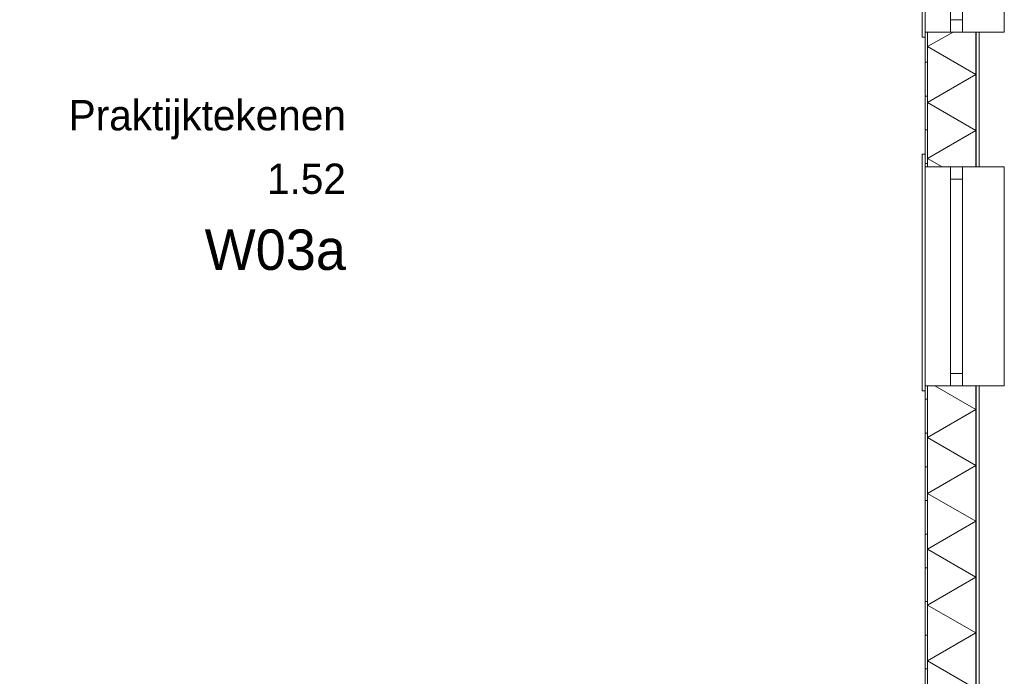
# Model space of a CAD drawing. Header units: millimetres. Extents: x -850 to 154668, y -25041 to 71030.
# Tile 180 of 211: x 56236 to 62080, y 43156 to 47053. Entities that reach past the tile are written whole.
import ezdxf
from ezdxf.enums import TextEntityAlignment as Align

# ---------------------------------------------------------------- set-up
doc = ezdxf.new("R2010")
doc.units = ezdxf.units.MM
doc.header["$MEASUREMENT"] = 0
for name, color, linetype in [('New_21 Buitenwanden', 7, 'Continuous'), ('New_21 Buitenwanden Doorsnede-arcering', 7, 'Continuous'), ('New_21 Buitenwanden Laagscheidingslijnen', 7, 'Continuous'), ('New_21 Buitenwanden Ramen', 7, 'Continuous'), ('New_23 Vloeren', 7, 'Continuous'), ('New_Z Ruimtefuncties', 7, 'Continuous'), ('New_Z Ruimtefuncties Zone omranding', 7, 'Continuous'), ('New_Z Ruimtefuncties Zone tekst', 7, 'Continuous')]:
    doc.layers.add(name, color=color, linetype=linetype)
doc.styles.add('GENERATED_STYLE_1', font='txt')
doc.styles.add('GENERATED_STYLE_2', font='txt')
pattern_1 = [(180, (0, 0), (0, 200), [])]

# ---------------------------------------------------------------- blocks, each defined once
blk = doc.blocks.new('Slab_3_2', base_point=(0, 51154.6))
at = {"layer": 'New_23 Vloeren', "color": 1, "linetype": 'Continuous', "lineweight": 0, "flags": 128}
blk.add_lwpolyline([(49780.3, 50378.2), (51080.3, 50378.2), (51080.3, 50230), (61610, 50230), (61610, 30000), (57970, 30000), (57970, 26285), (51410.4, 26285), (51410.4, 30000.1), (49530, 30000.1)], dxfattribs=at)
blk = doc.blocks.new('*X1194')
at = {"layer": 'New_21 Buitenwanden Doorsnede-arcering', "linetype": 'Continuous', "lineweight": 0, "true_color": 0xe9ebeb}
for points in [[(61912.2, 44846.9), (61912.1, 44846.9), (61912.1, 44696.9), (61912.2, 44696.9)], [(61912.2, 44546.9), (61912.1, 44546.9), (61912.1, 44396.9), (61912.2, 44396.9)], [(61912.2, 44246.9), (61912.1, 44246.9), (61912.1, 44096.9), (61912.2, 44096.9)], [(61912.2, 43946.9), (61912.1, 43946.9), (61912.1, 43796.9), (61912.2, 43796.9)], [(61912.2, 43646.9), (61912.1, 43646.9), (61912.1, 43496.9), (61912.2, 43496.9)], [(61912.2, 43346.9), (61912.1, 43346.9), (61912.1, 43196.9), (61912.2, 43196.9)], [(61912.2, 43046.9), (61912.1, 43046.9), (61912.1, 42896.9), (61912.2, 42896.9)], [(61912.2, 42746.9), (61912.1, 42746.9), (61912.1, 42596.9), (61912.2, 42596.9)], [(61912.2, 42446.9), (61912.1, 42446.9), (61912.1, 42296.9), (61912.2, 42296.9)], [(61912.2, 42146.9), (61912.1, 42146.9), (61912.1, 41996.9), (61912.2, 41996.9)], [(61912.2, 41846.9), (61912.1, 41846.9), (61912.1, 41696.9), (61912.2, 41696.9)], [(61912.2, 41546.9), (61912.1, 41546.9), (61912.1, 41396.9), (61912.2, 41396.9)], [(61912.2, 41246.9), (61912.1, 41246.9), (61912.1, 41096.9), (61912.2, 41096.9)], [(61912.1, 40946.9), (61912.1, 40879.9), (61912.2, 40879.9), (61912.2, 40946.9)]]:
    blk.add_hatch(color=254, dxfattribs=at).paths.add_polyline_path(points)
blk = doc.blocks.new('*X1195')
at = {"layer": 'New_21 Buitenwanden Doorsnede-arcering', "linetype": 'Continuous', "lineweight": 0, "true_color": 0xe9ebeb}
for points in [[(61912.2, 46946.9), (61912.1, 46946.9), (61912.1, 46796.9), (61912.2, 46796.9)], [(61912.2, 46646.9), (61912.1, 46646.9), (61912.1, 46496.9), (61912.2, 46496.9)], [(61912.2, 46346.9), (61912.1, 46346.9), (61912.1, 46196.9), (61912.2, 46196.9)]]:
    blk.add_hatch(color=254, dxfattribs=at).paths.add_polyline_path(points)
blk = doc.blocks.new('*X1199')
at = {"layer": 'New_21 Buitenwanden Doorsnede-arcering', "linetype": 'Continuous', "lineweight": 0, "true_color": 0xe9ebeb}
for points in [[(61625.1, 46946.9), (61625, 46946.9), (61625, 46796.9), (61625.1, 46796.9)], [(61625.1, 46646.9), (61625, 46646.9), (61625, 46496.9), (61625.1, 46496.9)], [(61625.1, 46346.9), (61625, 46346.9), (61625, 46196.9), (61625.1, 46196.9)]]:
    blk.add_hatch(color=254, dxfattribs=at).paths.add_polyline_path(points)
blk = doc.blocks.new('*X1201')
at = {"layer": 'New_21 Buitenwanden Doorsnede-arcering', "linetype": 'Continuous', "lineweight": 0, "true_color": 0xe9ebeb}
for points in [[(61625.1, 44846.9), (61625, 44846.9), (61625, 44696.9), (61625.1, 44696.9)], [(61625.1, 44546.9), (61625, 44546.9), (61625, 44396.9), (61625.1, 44396.9)], [(61625.1, 44246.9), (61625, 44246.9), (61625, 44096.9), (61625.1, 44096.9)], [(61625.1, 43946.9), (61625, 43946.9), (61625, 43796.9), (61625.1, 43796.9)], [(61625.1, 43646.9), (61625, 43646.9), (61625, 43496.9), (61625.1, 43496.9)], [(61625.1, 43346.9), (61625, 43346.9), (61625, 43196.9), (61625.1, 43196.9)], [(61625.1, 43046.9), (61625, 43046.9), (61625, 42896.9), (61625.1, 42896.9)], [(61625.1, 42746.9), (61625, 42746.9), (61625, 42596.9), (61625.1, 42596.9)], [(61625.1, 42446.9), (61625, 42446.9), (61625, 42296.9), (61625.1, 42296.9)], [(61625.1, 42146.9), (61625, 42146.9), (61625, 41996.9), (61625.1, 41996.9)], [(61625.1, 41846.9), (61625, 41846.9), (61625, 41696.9), (61625.1, 41696.9)], [(61625.1, 41546.9), (61625, 41546.9), (61625, 41396.9), (61625.1, 41396.9)], [(61625.1, 41246.9), (61625, 41246.9), (61625, 41096.9), (61625.1, 41096.9)], [(61625.1, 40946.9), (61625, 40946.9), (61625, 40879.9), (61625.1, 40879.9)]]:
    blk.add_hatch(color=254, dxfattribs=at).paths.add_polyline_path(points)
blk = doc.blocks.new('*X1208')
at = {"layer": 'New_21 Buitenwanden Doorsnede-arcering', "color": 254, "linetype": 'Continuous', "lineweight": 0, "true_color": 0xe9ebeb}
for p, q in [((61912.1, 44738.9), (61667.8, 44879.9)), ((61912.1, 44738.9), (61625.1, 44573.2)), ((61912.1, 44407.5), (61625.1, 44573.2)), ((61912.1, 44407.5), (61625.1, 44241.8)), ((61912.1, 44076.1), (61625.1, 44241.8)), ((61912.1, 44076.1), (61625.1, 43910.4)), ((61912.1, 43744.7), (61625.1, 43910.4)), ((61912.1, 43744.7), (61625.1, 43579)), ((61912.1, 43413.3), (61625.1, 43579)), ((61912.1, 43413.3), (61625.1, 43247.6)), ((61912.1, 43081.9), (61625.1, 43247.6)), ((61912.1, 43081.9), (61625.1, 42916.2)), ((61912.1, 42750.5), (61625.1, 42916.2)), ((61912.1, 42750.5), (61625.1, 42584.8)), ((61912.1, 42419.1), (61625.1, 42584.8)), ((61912.1, 42419.1), (61625.1, 42253.4)), ((61912.1, 42087.7), (61625.1, 42253.4)), ((61912.1, 42087.7), (61625.1, 41922)), ((61912.1, 41756.3), (61625.1, 41922)), ((61912.1, 41756.3), (61625.1, 41590.6)), ((61912.1, 41424.9), (61625.1, 41590.6)), ((61912.1, 41424.9), (61625.1, 41259.2)), ((61912.1, 41093.5), (61625.1, 41259.2)), ((61912.1, 41093.5), (61625.1, 40927.8)), ((61708, 40879.9), (61625.1, 40927.8))]:
    blk.add_line(p, q, dxfattribs=at)
blk = doc.blocks.new('*X1211')
at = {"layer": 'New_21 Buitenwanden Doorsnede-arcering', "color": 254, "linetype": 'Continuous', "lineweight": 0, "true_color": 0xe9ebeb}
for p, q in [((61775.7, 46979.9), (61625.1, 46893)), ((61912.1, 46727.3), (61625.1, 46893)), ((61912.1, 46727.3), (61625.1, 46561.6)), ((61912.1, 46395.9), (61625.1, 46561.6)), ((61912.1, 46395.9), (61625.1, 46230.2)), ((61712.1, 46179.9), (61625.1, 46230.2))]:
    blk.add_line(p, q, dxfattribs=at)
blk = doc.blocks.new('R1 22_7')
at = {"layer": 'New_21 Buitenwanden Ramen', "color": 1, "linetype": 'Continuous', "lineweight": 0}
for p, q in [((-725, 150.2), (-725, 168.2)), ((-725, 168.2), (680, 168.2)), ((-650, 150.2), (-680, 150.2)), ((-650, 150.2), (-680, 150.2)), ((-650, 135.2), (-650, 150.2)), ((-650, 135.2), (-650, 150.2)), ((-650, 0), (-650, 135.1)), ((-650, 0), (-650, 135.1)), ((650, 135.2), (650, 150.2)), ((650, 135.2), (650, 150.2)), ((650, 150.2), (680, 150.2)), ((650, 150.2), (680, 150.2)), ((650, 0), (650, 135.1)), ((650, 0), (650, 135.1)), ((680, 168.2), (680, 150.2)), ((-650, 0), (-577, 0)), ((-650, -72), (-650, 0)), ((-650, -72), (-650, 0)), ((-577, 0), (-577, -72)), ((-577, 0), (577, 0)), ((577, -72), (577, 0)), ((577, 0), (650, 0)), ((650, -72), (650, 0)), ((650, -72), (650, 0)), ((-577, -72), (-650, -72)), ((-650, -152), (-650, -72)), ((577, -72), (-577, -72)), ((650, -72), (577, -72)), ((650, -152), (650, -72)), ((-650, -170), (-650, -320)), ((650, -320), (650, -170)), ((-650, -320), (650, -320))]:
    blk.add_line(p, q, dxfattribs=at)
at = {"layer": 'New_21 Buitenwanden Ramen', "color": 9, "linetype": 'Continuous', "lineweight": 0}
for p, q in [((-650, 150.2), (650, 150.2)), ((-650, 135.1), (-650, 135.2)), ((-650, 135.1), (-650, 135.2)), ((650, 135.1), (650, 135.2)), ((650, 135.1), (650, 135.2)), ((-650, -170), (-650, -152)), ((650, -170), (650, -152))]:
    blk.add_line(p, q, dxfattribs=at)
blk = doc.blocks.new('Wall_169_2', base_point=(61610, 50230))
at = {"layer": 'New_21 Buitenwanden Doorsnede-arcering', "linetype": 'Continuous', "lineweight": 0, "true_color": 0xe9ebeb}
h = blk.add_hatch(dxfattribs=at)
h.set_pattern_fill('930_Lijnen_vert_200_0002', color=254, style=0, pattern_type=2)
h.set_pattern_definition(pattern_1)
h.paths.add_polyline_path([(61625, 46979.9), (61610, 46979.9), (61610, 46179.9), (61625, 46179.9)])
h = blk.add_hatch(dxfattribs=at)
h.set_pattern_fill('930_Lijnen_vert_200_0002', color=254, style=0, pattern_type=2)
h.set_pattern_definition(pattern_1)
h.paths.add_polyline_path([(61610, 44879.9), (61610, 40879.9), (61625, 40879.9), (61625, 44879.9)])
at = {"layer": 'New_21 Buitenwanden', "color": 8, "linetype": 'Continuous', "lineweight": 0, "true_color": 0x778488}
for p, q in [((61610, 46979.9), (61610, 46949.9)), ((61625, 46979.9), (61610, 46979.9)), ((61625.1, 46979.9), (61625, 46979.9)), ((61760.2, 46979.9), (61625.1, 46979.9)), ((61832.2, 46979.9), (61760.2, 46979.9)), ((61912.2, 46979.9), (61832.2, 46979.9)), ((61930.2, 46979.9), (61912.2, 46979.9)), ((61610, 46179.9), (61610, 46209.9)), ((61625, 46179.9), (61610, 46179.9)), ((61625.1, 46179.9), (61625, 46179.9)), ((61760.2, 46179.9), (61625.1, 46179.9)), ((61832.2, 46179.9), (61760.2, 46179.9)), ((61912.2, 46179.9), (61832.2, 46179.9)), ((61930.2, 46179.9), (61912.2, 46179.9)), ((61610, 44879.9), (61610, 44849.9)), ((61625, 44879.9), (61610, 44879.9)), ((61625.1, 44879.9), (61625, 44879.9)), ((61760.2, 44879.9), (61625.1, 44879.9)), ((61832.2, 44879.9), (61760.2, 44879.9)), ((61912.2, 44879.9), (61832.2, 44879.9)), ((61930.2, 44879.9), (61912.2, 44879.9))]:
    blk.add_line(p, q, dxfattribs=at)
at = {"layer": 'New_21 Buitenwanden', "color": 8, "linetype": 'Continuous', "lineweight": 0, "true_color": 0x778488, "flags": 128}
for points in [[(61610, 46979.9), (61610, 46179.9)], [(61930.2, 46179.9), (61930.2, 46979.9)], [(61610, 44879.9), (61610, 40879.9)], [(61930.2, 40879.9), (61930.2, 44879.9)]]:
    blk.add_lwpolyline(points, dxfattribs=at)
at = {"layer": 'New_21 Buitenwanden Laagscheidingslijnen', "color": 8, "linetype": 'Continuous', "lineweight": 0, "true_color": 0x778488}
for p, q in [((61625, 46979.9), (61625, 46179.9)), ((61625.1, 46979.9), (61625.1, 46179.9)), ((61912.1, 46179.9), (61912.1, 46979.9)), ((61912.2, 46179.9), (61912.2, 46979.9)), ((61625, 44879.9), (61625, 40879.9)), ((61625.1, 44879.9), (61625.1, 40879.9)), ((61912.1, 40879.9), (61912.1, 44879.9)), ((61912.2, 40879.9), (61912.2, 44879.9))]:
    blk.add_line(p, q, dxfattribs=at)
at = {"layer": 'New_21 Buitenwanden', "color": 8, "lineweight": 0, "true_color": 0x778488}
for name in ['*X1199', '*X1211', '*X1195', '*X1201', '*X1208', '*X1194']:
    blk.add_blockref(name, (0, 0), dxfattribs=at)
at = {"layer": 'New_21 Buitenwanden Ramen', "color": 1, "linetype": 'Continuous', "lineweight": 0, "xscale": -1, "zscale": 1000, "rotation": 89.99999999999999}
for p in [(61760.2, 47629.9), (61760.2, 45529.9)]:
    blk.add_blockref('R1 22_7', p, dxfattribs=at)
blk = doc.blocks.new('Praktijktekenen_1.52_79_2', base_point=(57330.4, 46051.6))
at = {"layer": 'New_Z Ruimtefuncties Zone tekst', "color": 2, "lineweight": 0}
for tag, height, style, p in [('ROOM_NAME', 180, 'GENERATED_STYLE_1', (58172.2, 46576.2)), ('DUMMY_938', 180, 'GENERATED_STYLE_1', (58172.2, 46617.3)), ('DUMMY_939', 180, 'GENERATED_STYLE_1', (58172.2, 46240.2)), ('ROOM_NUMBER', 180, 'GENERATED_STYLE_1', (58172.2, 46199)), ('stWallCovering', 240, 'GENERATED_STYLE_2', (58172.2, 45808.2))]:
    blk.add_attdef(tag, text='', height=height, dxfattribs=dict(at, style=style)).set_placement(p, align=Align.TOP_RIGHT)
at = {"layer": 'New_Z Ruimtefuncties Zone tekst', "color": 2, "lineweight": 0, "style": 'GENERATED_STYLE_2'}
blk.add_attdef('DUMMY_940', text='', height=240, dxfattribs=at).set_placement((56488.6, 45863), align=Align.TOP_LEFT)

msp = doc.modelspace()

# ---------------------------------------------------------------- linework, layer by layer
at = {"layer": 'New_Z Ruimtefuncties Zone omranding', "color": 211, "linetype": 'Continuous', "lineweight": 0, "true_color": 0xffaaff, "flags": 128}
msp.add_lwpolyline([(61610, 50230), (51510.4, 50230), (51510.4, 42259.9), (61610, 42259.9)], close=True, dxfattribs=at)

# ---------------------------------------------------------------- block references
at = {"layer": 'New_21 Buitenwanden', "color": 8, "lineweight": 0, "true_color": 0x778488}
msp.add_blockref('Wall_169_2', (61610, 50230), dxfattribs=at)
at = {"layer": 'New_23 Vloeren', "color": 1, "linetype": 'Continuous', "lineweight": 0}
msp.add_blockref('Slab_3_2', (0, 51154.6), dxfattribs=at)
at = {"layer": 'New_Z Ruimtefuncties', "color": 2, "linetype": 'Continuous', "lineweight": 0}
msp.add_blockref('Praktijktekenen_1.52_79_2', (57330.4, 46051.6), dxfattribs=at).add_auto_attribs({'ROOM_NAME': 'Praktijktekenen', 'ROOM_NUMBER': '1.52', 'stWallCovering': 'W03a'})

doc.saveas('drawing.dxf')
